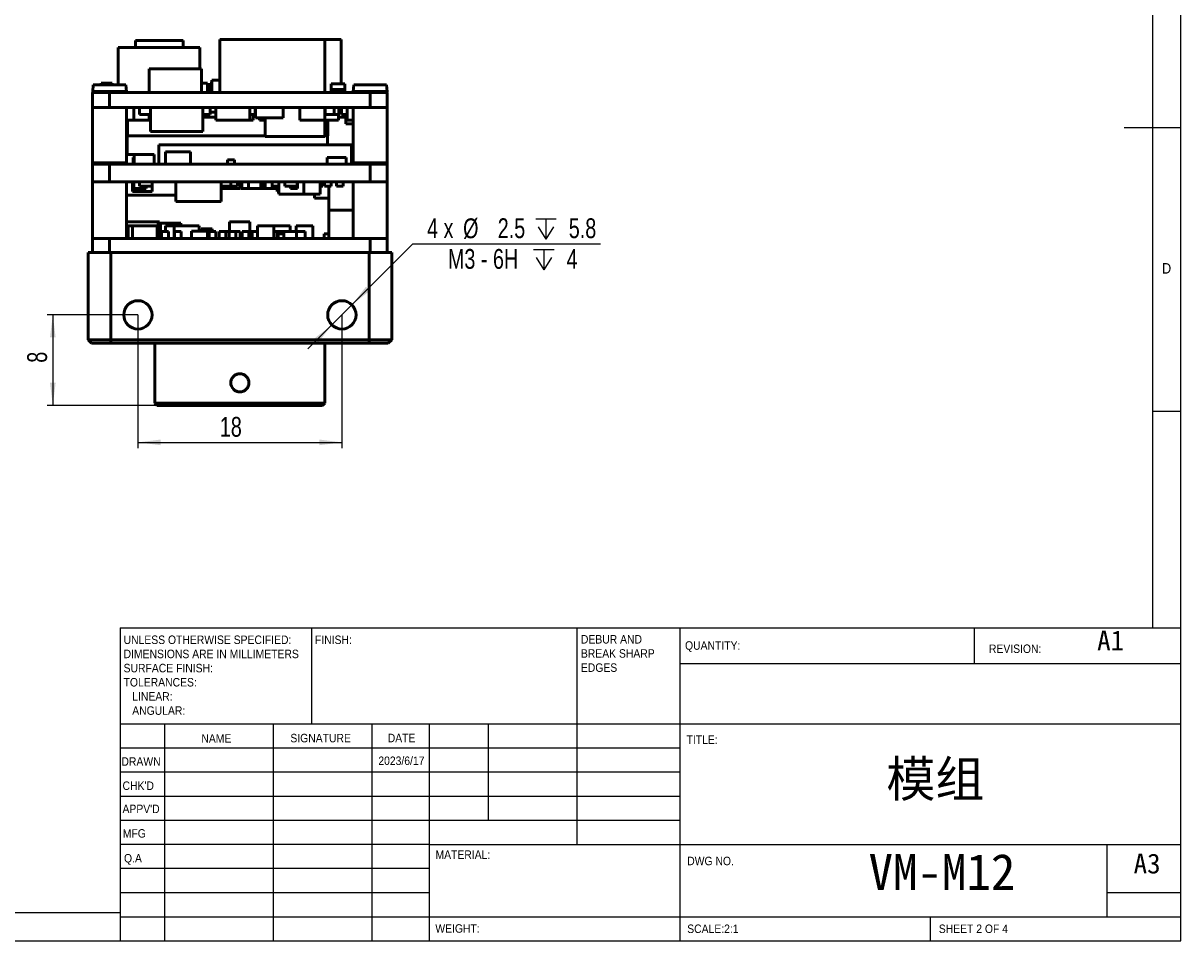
# Model space of a CAD drawing. Header units: millimetres. Extents: x 2 to 208, y 2 to 146.
# Tile 2 of 3: x 105 to 208, y 2 to 84. Entities that reach past the tile are written whole.
import ezdxf

# ---------------------------------------------------------------- set-up
doc = ezdxf.new("R2010")
doc.units = ezdxf.units.MM
doc.header["$LTSCALE"] = 0.5
doc.layers.add('DIM', color=82, linetype='Continuous')
doc.layers.add('TEXT', color=5, linetype='Continuous')
doc.layers.add('SOL', color=7, linetype='Continuous', lineweight=50)
doc.styles.add('SLDTEXTSTYLE1', font='GOTHIC.TTF', dxfattribs={"width": 0.913})
doc.styles.add('SLDTEXTSTYLE2', font='仿宋_GB2312')
doc.styles.add('SLDTEXTSTYLE3', font='仿宋_GB2312', dxfattribs={"bigfont": 'bigfont'})
doc.styles.add('SLDTEXTSTYLE4', font='ARIALNI.TTF', dxfattribs={"width": 0.87})
doc.styles.add('SLDTEXTSTYLE5', font='ARIALN.TTF', dxfattribs={"width": 0.87})
doc.dimstyles.new('SLDDIMSTYLE0', dxfattribs={"dimtxt": 1.75, "dimasz": 2, "dimexe": 0, "dimexo": 0.0625, "dimgap": 0.4375, "dimtad": 2, "dimrnd": 1e-09, "dimzin": 12, "dimdsep": 46, "dimtxsty": 'SLDTEXTSTYLE4', "dimsah": 1, "dimcen": 0.09, "dimadec": 0, "dimazin": 3, "dimtfac": 1, "dimtofl": 0, "dimtmove": 0, "dimatfit": 3, "dimfxl": 1, "dimfrac": 2, "dimtolj": 1, "dimtzin": 12, "dimarcsym": 0})
doc.dimstyles.new('SLDDIMSTYLE1', dxfattribs={"dimtxt": 1.75, "dimasz": 2, "dimexe": 0, "dimexo": 0.0625, "dimgap": 0.4375, "dimtad": 0, "dimtih": 1, "dimtoh": 1, "dimdec": 1, "dimrnd": 1e-09, "dimzin": 12, "dimdsep": 46, "dimtxsty": 'SLDTEXTSTYLE4', "dimsah": 1, "dimcen": 0, "dimadec": 0, "dimazin": 3, "dimtfac": 1, "dimtmove": 0, "dimatfit": 3, "dimfxl": 1, "dimfrac": 2, "dimtolj": 1, "dimtzin": 12, "dimarcsym": 0})
doc.dimstyles.new('SLDDIMSTYLE3', dxfattribs={"dimtxt": 1.75, "dimasz": 2, "dimexe": 0, "dimexo": 0.0625, "dimgap": 0.4375, "dimtad": 2, "dimrnd": 1e-09, "dimzin": 12, "dimdsep": 46, "dimtxsty": 'SLDTEXTSTYLE4', "dimsah": 1, "dimcen": 0.09, "dimadec": 0, "dimazin": 3, "dimtfac": 1, "dimtmove": 0, "dimatfit": 0, "dimfxl": 1, "dimfrac": 2, "dimtolj": 1, "dimtzin": 12, "dimarcsym": 0})

# ---------------------------------------------------------------- blocks, each defined once
blk = doc.blocks.new('_D_7')
at = {"layer": 'DIM'}
for p, q in [((115.46, 57.76), (115.46, 46)), ((133.46, 57.76), (133.46, 46)), ((115.46, 46.5), (133.46, 46.5))]:
    blk.add_line(p, q, dxfattribs=at)
for points in [[(115.46, 46.5), (117.46, 46.25), (117.46, 46.75)], [(133.46, 46.5), (131.46, 46.75), (131.46, 46.25)]]:
    blk.add_solid(points, dxfattribs=at)
at = {"layer": 'DIM', "insert": (122.69, 48.75), "char_height": 1.75, "attachment_point": 1, "style": 'SLDTEXTSTYLE5'}
blk.add_mtext('18', dxfattribs=at)
blk = doc.blocks.new('SW_SYMBOL_HOLE_DEPTH')
at = {"layer": 'DIM', "color": 0}
for p, q in [((0, 437.5), (400, 437.5)), ((50, 277.5), (200, 37.5)), ((200, 437.5), (200, 37.5)), ((350, 277.5), (200, 37.5))]:
    blk.add_line(p, q, dxfattribs=at)
blk = doc.blocks.new('_D_8')
at = {"layer": 'DIM'}
for p, q in [((134.34, 58.64), (139.73, 64.03)), ((139.73, 64.03), (156.29, 64.03)), ((132.58, 56.87), (134.34, 58.64)), ((132.58, 56.87), (130.45, 54.75))]:
    blk.add_line(p, q, dxfattribs=at)
for points in [[(134.34, 58.64), (135.93, 59.88), (135.58, 60.23)], [(132.58, 56.87), (130.98, 55.63), (131.34, 55.28)]]:
    blk.add_solid(points, dxfattribs=at)
at = {"layer": 'DIM', "xscale": 0.0045117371, "yscale": 0.0045117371, "zscale": 0.0045117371}
for p in [(150.57, 64.27), (150.38, 61.56)]:
    blk.add_blockref('SW_SYMBOL_HOLE_DEPTH', p, dxfattribs=at)
at = {"layer": 'DIM', "char_height": 1.75, "attachment_point": 1, "style": 'SLDTEXTSTYLE5'}
for s, insert in [('4 x ', (140.98, 66.28)), ('%%c', (144.16, 66.27)), (' 2.5 ', (146.73, 66.28)), (' 5.8', (153, 66.28)), ('M3 - 6H ', (142.82, 63.57)), (' 4', (152.81, 63.57))]:
    blk.add_mtext(s, dxfattribs=dict(at, insert=insert))
blk = doc.blocks.new('_D_9')
at = {"layer": 'DIM'}
for p, q in [((115.46, 57.76), (107.45, 57.76)), ((107.95, 57.76), (107.95, 49.76)), ((117.16, 49.76), (107.45, 49.76))]:
    blk.add_line(p, q, dxfattribs=at)
for points in [[(107.95, 57.76), (107.7, 55.76), (108.2, 55.76)], [(107.95, 49.76), (108.2, 51.76), (107.7, 51.76)]]:
    blk.add_solid(points, dxfattribs=at)
at = {"layer": 'DIM', "insert": (105.69, 53.53), "char_height": 1.75, "attachment_point": 1, "rotation": 90, "style": 'SLDTEXTSTYLE5'}
blk.add_mtext('8', dxfattribs=at)

msp = doc.modelspace()

# ---------------------------------------------------------------- linework, layer by layer
at = {"layer": 'SOL'}
for p, q in [((115.2593427, 81.96984), (115.2593427, 81.3698386)), ((119.4593445, 81.96984), (115.2593427, 81.96984)), ((119.4593445, 81.3698386), (119.4593445, 81.96984)), ((122.7025408, 82.0698398), (122.7025408, 77.369839)), ((131.9525401, 82.0698398), (122.7025408, 82.0698398)), ((131.9525401, 77.369839), (131.9525401, 82.0698398)), ((131.9525401, 82.0698398), (133.4099439, 82.0698398)), ((133.4099439, 78.1498399), (133.4099439, 82.0698398)), ((113.7231399, 81.3698386), (113.7231399, 78.069839)), ((120.9367399, 81.3698386), (113.7231399, 81.3698386)), ((120.9367399, 81.3698386), (120.9367399, 79.4698399)), ((116.459337, 79.4698399), (116.459337, 77.369839)), ((121.0593379, 79.4698399), (116.459337, 79.4698399)), ((121.0593379, 79.4698399), (121.0593379, 77.369839)), ((111.5205841, 78.069839), (111.4688534, 77.4785546)), ((114.3981, 78.069839), (111.5205841, 78.069839)), ((112.2321445, 78.2198398), (112.2321445, 78.069839)), ((113.1821451, 78.2198398), (112.2321445, 78.2198398)), ((113.1821451, 78.2198398), (113.1821451, 78.069839)), ((114.4498307, 77.4785546), (114.3981, 78.069839)), ((121.5895395, 78.2198398), (121.0593379, 78.2198398)), ((121.5895395, 78.2198398), (121.5895395, 77.369839)), ((121.5895395, 77.9698378), (121.8333407, 77.9698378)), ((121.8333407, 78.2198398), (121.8333407, 77.369839)), ((121.9893443, 78.2198398), (121.8333407, 78.2198398)), ((121.9893443, 78.4698393), (121.9893443, 77.369839)), ((121.9893443, 78.4698393), (122.7025408, 78.4698393)), ((132.528758, 77.6498384), (132.5286078, 77.6498384)), ((132.5286078, 77.369839), (132.5286078, 77.6498384)), ((132.5287692, 78.1498399), (132.5287336, 78.1498399)), ((132.5287336, 78.1498399), (132.5287336, 77.6498383)), ((132.528758, 77.6498384), (132.5287692, 77.6498383)), ((132.5287692, 78.1498399), (132.5287692, 77.6498383)), ((133.7287719, 78.1498399), (132.5287692, 78.1498399)), ((132.5287692, 77.6498383), (132.5288018, 77.6498384)), ((132.5288568, 77.6498384), (132.5288018, 77.6498384)), ((132.5288568, 77.6498384), (132.5288568, 77.369839)), ((133.7287401, 77.6498384), (132.5288568, 77.6498384)), ((133.7287401, 77.6498384), (133.7287401, 77.369839)), ((133.7287401, 77.6498383), (133.7287719, 77.6498383)), ((133.7287719, 77.6498383), (133.7287719, 78.1498399)), ((133.7287807, 77.6498384), (133.7287807, 77.369839)), ((134.5205841, 78.069839), (134.4688534, 77.4785546)), ((137.3981, 78.069839), (134.5205841, 78.069839)), ((137.4498307, 77.4785546), (137.3981, 78.069839)), ((112.959342, 77.369839), (111.459342, 77.369839)), ((111.459342, 77.369839), (111.459342, 76.0532605)), ((111.4688534, 77.4785546), (112.959342, 77.4785546)), ((112.959342, 77.4785546), (114.4498307, 77.4785546)), ((112.959342, 77.369839), (112.959342, 76.0532605)), ((135.959342, 77.369839), (112.959342, 77.369839)), ((134.4688534, 77.4785546), (135.959342, 77.4785546)), ((135.959342, 77.4785546), (137.4498307, 77.4785546)), ((135.959342, 77.369839), (135.959342, 76.0532605)), ((137.459342, 77.369839), (135.959342, 77.369839)), ((137.459342, 77.369839), (137.459342, 76.0532605)), ((111.459342, 76.0532605), (111.459342, 71.0532605)), ((111.459342, 76.0532605), (112.959342, 76.0532605)), ((112.959342, 76.0532605), (135.959342, 76.0532605)), ((114.459342, 71.0532605), (114.459342, 76.0532605)), ((115.0961443, 76.0532615), (115.0961443, 74.9532612)), ((115.6103412, 76.0532614), (115.6103412, 75.4532626)), ((116.5603418, 76.0532614), (116.5603418, 75.4532626)), ((116.5603418, 75.6532619), (116.5793474, 75.6532619)), ((116.5793474, 76.0532618), (116.5793474, 73.9532609)), ((121.1793483, 76.0532618), (121.1793483, 73.9532609)), ((121.8435449, 76.0532614), (121.8435449, 75.4532626)), ((121.8435449, 75.6532619), (122.3475414, 75.6532619)), ((122.3475414, 74.9532612), (122.3475414, 76.0532615)), ((125.3475404, 76.0532615), (125.3475404, 74.9532612)), ((125.8087418, 75.4532626), (125.8087418, 76.0532614)), ((125.8087418, 75.6532619), (125.8335409, 75.6532619)), ((125.8335409, 76.0532615), (125.8335409, 75.1532608)), ((128.2819434, 75.1532608), (128.2819434, 76.0532615)), ((129.7427417, 76.0532615), (129.7427417, 74.9532612)), ((131.9427423, 76.0532615), (131.9427423, 74.9532612)), ((131.9476437, 73.5132623), (131.9476437, 76.0532623)), ((131.9943034, 76.0532614), (131.9943034, 75.4532626)), ((132.77212, 75.4532626), (132.77212, 76.0532614)), ((133.1963838, 76.0532614), (133.1963838, 75.4532626)), ((133.416942, 76.0532614), (133.416942, 75.4532626)), ((133.9155415, 76.0532615), (133.9155415, 74.9532612)), ((134.459342, 76.0532605), (134.459342, 71.0532605)), ((135.959342, 76.0532605), (137.459342, 76.0532605)), ((137.459342, 71.0532605), (137.459342, 76.0532605)), ((114.459342, 74.9532612), (115.0961443, 74.9532612)), ((114.5373439, 74.9532612), (114.5373439, 73.5532609)), ((115.0961443, 74.9532612), (116.4423433, 74.9532612)), ((116.5603418, 75.4532626), (115.6103412, 75.4532626)), ((116.4423433, 75.4532626), (116.4423433, 74.9532612)), ((121.8435449, 75.4532626), (121.1793483, 75.4532626)), ((122.3475414, 75.2032607), (121.1793483, 75.2032607)), ((122.3475414, 74.9532612), (125.3475404, 74.9532612)), ((125.3475404, 75.4532626), (125.8087418, 75.4532626)), ((125.3475404, 74.9532612), (125.6181396, 74.9532612)), ((125.6181396, 75.4532626), (125.6181396, 74.9532612)), ((125.6181396, 74.9532612), (125.6181415, 74.9532612)), ((125.6181412, 75.4532626), (125.6181415, 74.9532612)), ((125.6181414, 75.2032607), (125.6471429, 75.2032607)), ((125.6471429, 75.4532626), (125.6471429, 75.2032607)), ((125.8335409, 75.1532608), (128.2819434, 75.1532608)), ((126.1807419, 74.9532612), (126.1807419, 75.1532608)), ((126.1807419, 74.9532612), (126.2315422, 74.9532612)), ((126.2315422, 74.9532612), (126.2315422, 75.1532608)), ((126.2315422, 74.9532612), (126.6898437, 74.9532612)), ((126.6898437, 75.1532608), (126.6898437, 73.5132623)), ((129.7427417, 74.9532612), (131.9427423, 74.9532612)), ((131.9476437, 74.9532612), (133.1679425, 74.9532612)), ((131.9943034, 75.4532626), (132.77212, 75.4532626)), ((132.2093406, 74.9532612), (132.2093406, 73.5532609)), ((132.77212, 75.4532626), (133.1963838, 75.4532626)), ((133.1679425, 75.4532626), (133.1679425, 74.9532612)), ((133.1679425, 75.2032607), (133.7307405, 75.2032607)), ((133.416942, 75.4532626), (133.9155415, 75.4532626)), ((133.7307405, 75.4532626), (133.7307405, 75.2032607)), ((133.8139408, 74.6032622), (133.8139408, 75.4532626)), ((133.8139408, 74.6032622), (134.459342, 74.6032622)), ((133.9155415, 74.9532612), (134.459342, 74.9532612)), ((116.5793474, 73.9532609), (121.1793483, 73.9532609)), ((114.509344, 73.5532616), (114.509344, 71.9032613)), ((114.509344, 73.5532616), (126.6898437, 73.5532616)), ((126.6898437, 73.5532609), (114.5373439, 73.5532609)), ((117.3179239, 72.7532596), (117.3215231, 72.7532596)), ((117.3179239, 71.0532605), (117.3179239, 72.7532596)), ((117.3215231, 72.7532596), (117.3215231, 71.0532605)), ((134.3197238, 72.7532596), (117.3215231, 72.7532596)), ((126.6898437, 73.5132623), (131.9476437, 73.5132623)), ((131.9476437, 73.5532616), (132.1813407, 73.5532616)), ((132.2093406, 73.5532609), (131.9476437, 73.5532609)), ((132.1813407, 73.5532616), (132.1813407, 72.7532596)), ((134.3197238, 72.7532596), (134.3197238, 71.0532605)), ((115.1409755, 71.9032613), (114.459342, 71.9032613)), ((115.0420407, 71.0532605), (115.0420407, 71.6532593)), ((115.0420407, 71.6532593), (115.1409755, 71.6532593)), ((116.8909746, 71.9032613), (115.1409755, 71.9032613)), ((115.1409755, 71.9032613), (115.1409755, 71.0532605)), ((116.8909746, 71.9032613), (116.8909746, 71.0532605)), ((120.0943232, 72.1532608), (117.8943225, 72.1532608)), ((117.8943225, 72.1532608), (117.8943225, 71.0532605)), ((120.0943232, 72.1532608), (120.0943232, 71.0532605)), ((132.1517416, 71.6532593), (133.8517432, 71.6532593)), ((132.1517416, 71.0532605), (132.1517416, 71.6532593)), ((133.8517432, 71.6532593), (133.8517432, 71.0532605)), ((134.459342, 72.1532608), (134.3197238, 72.1532608)), ((111.459342, 71.0532605), (111.459342, 69.5069339)), ((112.959342, 71.0532605), (111.459342, 71.0532605)), ((111.4688534, 71.1619761), (112.959342, 71.1619761)), ((112.959342, 71.1619761), (114.4498307, 71.1619761)), ((112.959342, 71.0532605), (112.959342, 69.5069339)), ((135.959342, 71.0532605), (112.959342, 71.0532605)), ((123.9702942, 71.4532597), (123.3702954, 71.4532597)), ((123.3702954, 71.0532605), (123.3702954, 71.4532597)), ((123.9702942, 71.4532597), (123.9702942, 71.0532605)), ((134.4688534, 71.1619761), (135.959342, 71.1619761)), ((135.959342, 71.1619761), (137.4498307, 71.1619761)), ((135.959342, 71.0532605), (135.959342, 69.5069339)), ((137.459342, 71.0532605), (135.959342, 71.0532605)), ((137.459342, 71.0532605), (137.459342, 69.5069339)), ((111.459342, 69.5069339), (111.459342, 64.5069339)), ((111.459342, 69.5069339), (112.959342, 69.5069339)), ((112.959342, 69.5069339), (135.959342, 69.5069339)), ((114.459342, 64.5069339), (114.459342, 69.5069339)), ((114.9751354, 69.5069348), (114.9751354, 68.6569339)), ((115.1020769, 69.5069349), (115.1020769, 68.9069361)), ((115.6142, 69.5069349), (115.6142, 69.1069357)), ((116.7141978, 69.1069357), (116.7141978, 69.5069349)), ((116.7251344, 69.5069348), (116.7251344, 68.6569339)), ((118.8085536, 69.5069353), (118.8085536, 67.7569362)), ((122.8085558, 67.7569362), (122.8085558, 69.5069353)), ((123.6587703, 69.1069357), (123.6587703, 69.5069349)), ((123.6711375, 69.1069357), (123.6711375, 69.5069349)), ((124.2442309, 69.1069357), (124.2442309, 69.5069349)), ((124.4610512, 68.9069361), (124.4610512, 69.5069349)), ((124.5073918, 68.9069361), (124.5073918, 69.5069349)), ((124.6227216, 68.9069361), (124.6227216, 69.5069349)), ((125.2227204, 68.9069361), (125.2227204, 69.5069349)), ((126.319945, 68.9069361), (126.319945, 69.5069349)), ((126.4905421, 68.9069361), (126.4905421, 69.5069349)), ((126.7049245, 68.9069361), (126.7049245, 69.5069349)), ((127.3049233, 68.9069361), (127.3049233, 69.5069349)), ((127.9013301, 69.5069352), (127.9013301, 68.4069349)), ((128.4208406, 69.5069349), (128.4208406, 69.1069357)), ((129.5208384, 69.1069357), (129.5208384, 69.5069349)), ((129.5355446, 68.9069361), (129.5355446, 69.5069349)), ((130.0987984, 68.4069349), (130.0987984, 69.5069352)), ((131.548798, 69.5069352), (131.548798, 68.4069349)), ((131.7759425, 69.1069357), (131.7759425, 69.5069349)), ((131.9157971, 69.1069357), (131.9157971, 69.5069349)), ((132.5157959, 69.5069349), (132.5157959, 69.1069357)), ((132.9800366, 69.1069357), (132.9800366, 69.5069349)), ((133.5800354, 69.5069349), (133.5800354, 69.1069357)), ((134.459342, 69.5069339), (134.459342, 64.5069339)), ((135.959342, 69.5069339), (137.459342, 69.5069339)), ((137.459342, 64.5069339), (137.459342, 69.5069339)), ((114.9751354, 68.6569339), (116.7251344, 68.6569339)), ((115.1020769, 68.9069361), (116.2020747, 68.9069361)), ((115.6142, 69.1069357), (116.7141978, 69.1069357)), ((116.2020747, 68.9069361), (116.2020747, 69.1069357)), ((122.8085558, 69.1069357), (123.6587703, 69.1069357)), ((122.8085558, 68.9069361), (122.9227399, 68.9069361)), ((122.9227399, 68.9069361), (122.9227399, 69.1069357)), ((122.9227399, 68.9069361), (123.5227387, 68.9069361)), ((123.5227387, 68.9069361), (123.5227387, 69.1069357)), ((123.5227387, 68.9069361), (123.7309254, 68.9069361)), ((123.6587703, 69.1069357), (123.6711375, 69.1069357)), ((123.6711375, 69.1069357), (124.2442309, 69.1069357)), ((123.7309254, 68.9069361), (123.7309254, 69.1069357)), ((123.7309254, 68.9069361), (123.8610524, 68.9069361)), ((123.8610524, 68.9069361), (123.8610524, 69.1069357)), ((123.8610524, 68.9069361), (124.4610512, 68.9069361)), ((124.4610512, 69.1069357), (124.5073918, 69.1069357)), ((124.5073918, 68.9069361), (124.6227216, 68.9069361)), ((124.6227216, 68.9069361), (125.2227204, 68.9069361)), ((125.2227204, 68.9069361), (126.319945, 68.9069361)), ((126.319945, 68.9069361), (126.4905421, 68.9069361)), ((126.4905421, 68.9069361), (126.7049245, 68.9069361)), ((126.7049245, 68.9069361), (127.3049233, 68.9069361)), ((127.3049233, 69.1069357), (127.9013301, 69.1069357)), ((127.3049233, 68.9069361), (127.3456561, 68.9069361)), ((127.3456561, 68.9069361), (127.3456561, 69.1069357)), ((127.3456561, 68.9069361), (127.3756129, 68.9069361)), ((127.3756129, 68.9069361), (127.3756129, 69.1069357)), ((127.3756129, 68.9069361), (127.8503331, 68.9069361)), ((127.7433698, 68.9069361), (127.7433698, 68.6569339)), ((127.7433698, 68.6569339), (127.9013301, 68.6569339)), ((127.8503331, 68.9069361), (127.8503331, 69.1069357)), ((127.8503331, 68.9069361), (127.9013301, 68.9069361)), ((128.4208406, 69.1069357), (129.5208384, 69.1069357)), ((128.9355458, 68.9069361), (128.9355458, 69.1069357)), ((128.9355458, 68.9069361), (129.5355446, 68.9069361)), ((131.548798, 69.1069357), (131.7759425, 69.1069357)), ((131.9157971, 69.1069357), (132.5157959, 69.1069357)), ((132.2973435, 69.1069357), (132.2973435, 67.0069348)), ((132.9800366, 69.1069357), (133.5800354, 69.1069357)), ((114.459342, 68.3069352), (118.8085536, 68.3069352)), ((118.8085536, 67.7569362), (122.8085558, 67.7569362)), ((127.9013301, 68.4069349), (130.0987984, 68.4069349)), ((130.0987984, 68.4069349), (131.548798, 68.4069349)), ((131.033142, 68.4069349), (131.033142, 68.0569357)), ((131.033142, 68.0569357), (132.2973435, 68.0569357)), ((132.2973384, 67.0069335), (132.2973384, 64.5069324)), ((134.459342, 67.0069335), (132.2973384, 67.0069335)), ((132.2973435, 67.0069348), (134.459342, 67.0069348)), ((117.2383416, 65.9569321), (114.459342, 65.9569321)), ((114.5883431, 64.5069328), (114.5883424, 65.6069332)), ((114.5883443, 65.6069332), (114.5883424, 65.6069332)), ((114.5883443, 64.5069328), (114.5883443, 65.6069332)), ((114.9693423, 65.6069332), (114.5883443, 65.6069332)), ((117.169343, 65.6069332), (114.9693423, 65.6069332)), ((114.9693423, 64.5069328), (114.9693423, 65.6069332)), ((117.169343, 64.5069328), (117.169343, 65.6069332)), ((117.3653405, 65.9569321), (117.2383416, 65.9569321)), ((117.2383416, 65.9569321), (117.2383416, 64.5069325)), ((117.2963419, 65.6069332), (117.2383416, 65.6069332)), ((117.2963419, 64.5069328), (117.2963419, 65.6069332)), ((117.3653405, 65.9569321), (117.3653405, 64.5069325)), ((117.4553412, 64.5069324), (117.4553412, 65.8569322)), ((119.2553427, 65.8569322), (117.4553412, 65.8569322)), ((117.8843438, 65.1069317), (117.8843438, 65.6069332)), ((118.652341, 65.6069332), (117.8843438, 65.6069332)), ((120.8523417, 65.6069332), (118.652341, 65.6069332)), ((118.652341, 64.5069328), (118.652341, 65.6069332)), ((119.2553427, 65.8569322), (119.2553427, 65.6069332)), ((120.8523417, 65.1569342), (120.8523417, 65.6069332)), ((123.5513419, 65.1069317), (123.5513419, 65.9569321)), ((125.3513434, 65.9569321), (123.5513419, 65.9569321)), ((125.3513434, 65.1069317), (125.3513434, 65.9569321)), ((126.0123421, 64.5069328), (126.0123421, 65.6069332)), ((127.4623417, 65.6069332), (126.0123421, 65.6069332)), ((128.8963397, 65.6069332), (127.4623417, 65.6069332)), ((127.4623417, 65.6069332), (127.4623417, 64.5069328)), ((128.8963397, 65.1069317), (128.8963397, 65.6069332)), ((130.8913426, 65.6069332), (129.441343, 65.6069332)), ((129.441343, 65.1069317), (129.441343, 65.6069332)), ((130.8913426, 65.6069332), (130.8913426, 64.5069328)), ((111.459342, 64.5069339), (112.959342, 64.5069339)), ((111.459342, 63.2555368), (111.459342, 64.5069339)), ((112.959342, 63.2555368), (112.959342, 64.5069339)), ((135.959342, 64.5069339), (112.959342, 64.5069339)), ((118.1473419, 65.1069317), (117.5473431, 65.1069317)), ((117.5473431, 65.1069317), (117.5473431, 64.5069329)), ((118.1473419, 65.1069317), (118.1473419, 64.5069329)), ((118.6903409, 65.1069317), (118.6903409, 64.5069329)), ((119.2903397, 65.1069317), (118.6903409, 65.1069317)), ((119.2903397, 65.1069317), (119.2903397, 64.5069329)), ((121.595344, 65.1569342), (120.1953417, 65.1569342)), ((120.1953417, 64.5069329), (120.1953417, 65.1569342)), ((122.0053415, 65.3569339), (121.0553409, 65.3569339)), ((121.0553409, 65.1569342), (121.0553409, 65.3569339)), ((121.595344, 64.5069329), (121.595344, 65.1569342)), ((121.7383412, 65.1069317), (121.595344, 65.1069317)), ((121.7383412, 65.1069317), (121.7383412, 64.5069329)), ((122.33834, 65.1069317), (121.7383412, 65.1069317)), ((122.0053415, 65.1069317), (122.0053415, 65.3569339)), ((122.33834, 65.1069317), (122.33834, 64.5069329)), ((122.6273412, 65.1069317), (122.6273412, 64.5069329)), ((123.22734, 65.1069317), (122.6273412, 65.1069317)), ((123.22734, 65.1069317), (123.22734, 64.5069329)), ((123.5163411, 65.1069317), (123.22734, 65.1069317)), ((123.5163411, 65.1069317), (123.5163411, 64.5069329)), ((124.1163399, 65.1069317), (123.5163411, 65.1069317)), ((124.1163399, 65.1069317), (124.1163399, 64.5069329)), ((124.4973404, 65.1069317), (124.1163399, 65.1069317)), ((124.4973404, 65.1069317), (124.4973404, 64.5069329)), ((124.6593426, 65.1069317), (124.6593426, 64.5069329)), ((125.2593414, 65.1069317), (124.6593426, 65.1069317)), ((125.2593414, 65.1069317), (125.2593414, 64.5069329)), ((125.3863403, 65.1069317), (125.2593414, 65.1069317)), ((125.3863403, 65.1069317), (125.3863403, 64.5069329)), ((125.4213437, 65.1069317), (125.4213437, 64.5069329)), ((125.5483426, 65.1069317), (125.4213437, 65.1069317)), ((125.5483426, 65.1069317), (125.5483426, 64.5069329)), ((126.0123421, 65.1069317), (125.5483426, 65.1069317)), ((127.7485382, 65.1069317), (127.4623417, 65.1069317)), ((127.9923433, 65.1069317), (127.7485382, 65.1069317)), ((127.7485382, 65.1069317), (127.7485382, 64.5069329)), ((127.8343457, 64.5069332), (127.8343457, 64.9069324)), ((128.3463396, 64.9069324), (127.8343457, 64.9069324)), ((127.9923433, 65.1069317), (127.9923433, 64.9069324)), ((128.0121411, 65.1069317), (127.9923433, 65.1069317)), ((128.0121411, 65.1069317), (128.0121411, 64.9069324)), ((128.3463396, 65.1069317), (128.0121411, 65.1069317)), ((129.4463374, 65.1069317), (128.3463396, 65.1069317)), ((128.3463396, 65.1069317), (128.3463396, 64.5069329)), ((130.2083384, 65.1069317), (129.4463374, 65.1069317)), ((129.4463374, 64.5069329), (129.4463374, 65.1069317)), ((130.2083384, 64.5069329), (130.2083384, 65.1069317)), ((131.9023394, 64.9069324), (131.9023394, 64.5069332)), ((132.2973384, 64.9069324), (131.9023394, 64.9069324)), ((135.959342, 64.5069339), (137.459342, 64.5069339)), ((135.959342, 63.2555368), (135.959342, 64.5069339)), ((137.459342, 63.2555368), (137.459342, 64.5069339)), ((111.059342, 55.5555368), (111.059342, 63.2555368)), ((111.059342, 63.2555368), (113.059342, 63.2555368)), ((113.059342, 63.2555368), (113.059342, 55.5555368)), ((113.059342, 63.2555368), (135.859342, 63.2555368)), ((135.859342, 63.2555368), (137.859342, 63.2555368)), ((135.859342, 55.5555368), (135.859342, 63.2555368)), ((137.859342, 63.2555368), (137.859342, 55.5555368)), ((111.359342, 55.2555368), (111.059342, 55.5555368)), ((111.059342, 55.5555368), (113.059342, 55.5555368)), ((113.059342, 55.2555368), (111.359342, 55.2555368)), ((113.059342, 55.5555368), (135.859342, 55.5555368)), ((113.059342, 55.2555368), (113.059342, 55.5555368)), ((135.859342, 55.2555368), (113.059342, 55.2555368)), ((116.959342, 55.2555368), (116.959342, 49.9555368)), ((131.959342, 49.9555368), (131.959342, 55.2555368)), ((135.859342, 55.5555368), (137.859342, 55.5555368)), ((135.859342, 55.5555368), (135.859342, 55.2555368)), ((137.559342, 55.2555368), (135.859342, 55.2555368)), ((137.859342, 55.5555368), (137.559342, 55.2555368)), ((116.959342, 49.9555368), (117.159342, 49.7555368)), ((116.959342, 49.9555368), (131.959342, 49.9555368)), ((131.759342, 49.7555368), (117.159342, 49.7555368)), ((131.759342, 49.7555368), (131.959342, 49.9555368))]:
    msp.add_line(p, q, dxfattribs=at)
for centre in [(115.459342, 57.7555368), (133.459342, 57.7555368)]:
    msp.add_circle(centre, 1.25, dxfattribs=at)
for centre, start, end in [((111.5684729, 77.469839), 175, 270), ((114.3502112, 77.469839), 270, 5), ((134.5684729, 77.469839), 175, 270), ((137.3502112, 77.469839), 270, 5)]:
    msp.add_arc(centre, 0.1, start, end, dxfattribs=at)
msp.add_open_spline([(124.459342, 50.9555368), (124.3535578, 50.9555368), (124.2497605, 50.9763889), (124.0560345, 51.0567244), (123.9673349, 51.1161577), (123.7461229, 51.3374159), (123.6594568, 51.546244), (123.6592848, 51.8595246), (123.6800055, 51.9644172), (123.760169, 52.1582197), (123.8187664, 52.2462688), (123.9680685, 52.3956972), (124.0560348, 52.4543505), (124.2497735, 52.5346891), (124.3545955, 52.5554982), (124.6679486, 52.555614), (124.8768436, 52.4691228), (125.0983055, 52.2480852), (125.1578042, 52.1594446), (125.2382938, 51.9658343), (125.2592422, 51.8620242), (125.2594412, 51.650555), (125.238691, 51.5466899), (125.1585101, 51.3528385), (125.0991669, 51.2641072), (124.8780832, 51.0426754), (124.6709105, 50.9555368), (124.459342, 50.9555368)], degree=3, knots=[0, 0, 0, 0, 0.0625, 0.0625, 0.125, 0.125, 0.25, 0.25, 0.3125, 0.3125, 0.375, 0.375, 0.4375, 0.4375, 0.5, 0.5, 0.625, 0.625, 0.6875, 0.6875, 0.75, 0.75, 0.8125, 0.8125, 0.875, 0.875, 1, 1, 1, 1], dxfattribs=at)
at = {"layer": 'TEXT'}
for p, q in [((207.5, 2.5), (207.5, 146)), ((205, 143.5), (205, 30.125)), ((207.5, 74.25), (202.5, 74.25)), ((205, 49.25), (207.5, 49.25)), ((113.9, 30.125), (207.5, 30.125)), ((113.9, 30.125), (113.9, 2.5)), ((130.8, 21.625), (130.8, 30.125)), ((154.2, 30.125), (154.2, 11)), ((163.3, 30.125), (163.3, 2.5)), ((189.3, 26.9375), (189.3, 30.125)), ((207.5, 26.9375), (163.3, 26.9375)), ((207.5, 21.625), (113.9, 21.625)), ((117.8, 21.625), (117.8, 2.5)), ((127.3954762, 21.625), (127.3954762, 2.5)), ((136.0994631, 21.625), (136.0994631, 2.5)), ((141.2, 2.5), (141.2, 21.625)), ((146.4, 13.125), (146.4, 21.625)), ((163.3, 19.5), (113.9, 19.5)), ((163.3, 17.375), (113.9, 17.375)), ((163.3, 15.25), (113.9, 15.25)), ((163.3, 13.125), (113.9, 13.125)), ((141.2, 11), (113.9, 11)), ((141.2, 11), (207.5, 11)), ((201, 4.625), (201, 11)), ((141.2, 8.874964), (113.9, 8.874964)), ((141.2, 6.75), (113.9, 6.75)), ((207.5, 6.75), (201, 6.75)), ((5, 5), (113.9, 5)), ((113.9, 4.625), (207.5, 4.625)), ((185.4, 2.5), (185.4, 4.625)), ((2.5, 2.5), (207.5, 2.5))]:
    msp.add_line(p, q, dxfattribs=at)

# ---------------------------------------------------------------- texts
for s, insert, char_height, attachment_point, style in [('D', (205.8333333, 62.3231533), 0.9260417, 1, 'SLDTEXTSTYLE1'), ('A1', (201.3039751, 29.8934671), 1.75, 2, 'SLDTEXTSTYLE2'), ('UNLESS OTHERWISE SPECIFIED:', (114.1968344, 29.4516927), 0.75, 1, 'SLDTEXTSTYLE1'), ('FINISH:', (131.0856461, 29.450843), 0.75, 1, 'SLDTEXTSTYLE1'), ('DEBUR AND ', (154.5546078, 29.4927526), 0.75, 1, 'SLDTEXTSTYLE1'), ('QUANTITY:', (163.7444046, 28.9448616), 0.75, 1, 'SLDTEXTSTYLE1'), ('REVISION:', (190.5637908, 28.6586613), 0.75, 1, 'SLDTEXTSTYLE1'), ('DIMENSIONS ARE IN MILLIMETERS', (114.1968344, 28.2016928), 0.75, 1, 'SLDTEXTSTYLE1'), ('BREAK SHARP ', (154.5546078, 28.2427527), 0.75, 1, 'SLDTEXTSTYLE1'), ('SURFACE FINISH:', (114.1968344, 26.9516928), 0.75, 1, 'SLDTEXTSTYLE1'), ('EDGES', (154.5546078, 26.9927527), 0.75, 1, 'SLDTEXTSTYLE1'), ('TOLERANCES:', (114.1968344, 25.7016928), 0.75, 1, 'SLDTEXTSTYLE1'), ('   LINEAR:', (114.1968344, 24.4516929), 0.75, 1, 'SLDTEXTSTYLE1'), ('   ANGULAR:', (114.1968344, 23.2016929), 0.75, 1, 'SLDTEXTSTYLE1'), ('NAME', (121.0611196, 20.7419483), 0.75, 1, 'SLDTEXTSTYLE1'), ('SIGNATURE', (128.9167938, 20.7720852), 0.75, 1, 'SLDTEXTSTYLE1'), ('DATE', (137.507351, 20.7792966), 0.75, 1, 'SLDTEXTSTYLE1'), ('TITLE:', (163.8780935, 20.6303742), 0.75, 1, 'SLDTEXTSTYLE1'), ('DRAWN', (114.0060746, 18.7060645), 0.75, 1, 'SLDTEXTSTYLE1'), ('2023/6/17', (138.7133961, 18.7707653), 0.7493, 2, 'SLDTEXTSTYLE1'), ('模组', (185.838702, 18.3790471), 3.175, 2, 'SLDTEXTSTYLE3'), ("CHK'D", (114.1052344, 16.5684106), 0.75, 1, 'SLDTEXTSTYLE1'), ("APPV'D", (114.1008612, 14.523355), 0.75, 1, 'SLDTEXTSTYLE1'), ('MFG', (114.1275932, 12.3580593), 0.75, 1, 'SLDTEXTSTYLE1'), ('MATERIAL:', (141.7229312, 10.4842352), 0.75, 1, 'SLDTEXTSTYLE1'), ('VM-M12', (186.4196939, 10.1774666), 3.175, 2, 'SLDTEXTSTYLE2'), ('A3', (203.3324431, 10.1993799), 1.75, 1, 'SLDTEXTSTYLE2'), ('Q.A', (114.2345214, 10.1660316), 0.75, 1, 'SLDTEXTSTYLE1'), ('DWG NO.', (163.9369831, 9.9255259), 0.75, 1, 'SLDTEXTSTYLE1'), ('WEIGHT: ', (141.7089056, 3.9658712), 0.7493, 1, 'SLDTEXTSTYLE1'), ('SCALE:2:1', (163.9369831, 3.9412506), 0.75, 1, 'SLDTEXTSTYLE1'), ('SHEET 2 OF 4', (186.1391472, 3.9412506), 0.75, 1, 'SLDTEXTSTYLE1')]:
    msp.add_mtext(s, dxfattribs=dict(at, insert=insert, char_height=char_height, attachment_point=attachment_point, style=style))

# ---------------------------------------------------------------- dimensions: what is measured, and where the dimension line sits
at = {"layer": 'DIM'}
dim = msp.add_diameter_dim_2p(p1=(134.3432946, 58.6393512), p2=(132.5753895, 56.8717225), text='4 x <> {\\fGDT;x} 5.8\\PM3 - 6H {\\fGDT;x} 4\\P', dimstyle='SLDDIMSTYLE1', dxfattribs=at)
dim.commit()
dim.dimension.update_dxf_attribs({"geometry": '_D_8', "text_midpoint": (148.6374657, 64.0178268), "dimtype": 163})
dim = msp.add_linear_dim(base=(107.9493033, 49.7555368), p1=(115.459342, 57.7555368), p2=(117.159342, 49.7555368), angle=90, dimstyle='SLDDIMSTYLE3', dxfattribs=at)
dim.commit()
dim.dimension.update_dxf_attribs({"geometry": '_D_9', "text_midpoint": (107.9493033, 54.0781083), "dimtype": 160})
dim = msp.add_linear_dim(base=(133.459342, 46.4966201), p1=(115.459342, 57.7555368), p2=(133.459342, 57.7555368), dimstyle='SLDDIMSTYLE0', dxfattribs=at)
dim.commit()
dim.dimension.update_dxf_attribs({"geometry": '_D_7', "text_midpoint": (123.7840164, 46.4966201), "dimtype": 160})

doc.saveas('drawing.dxf')
